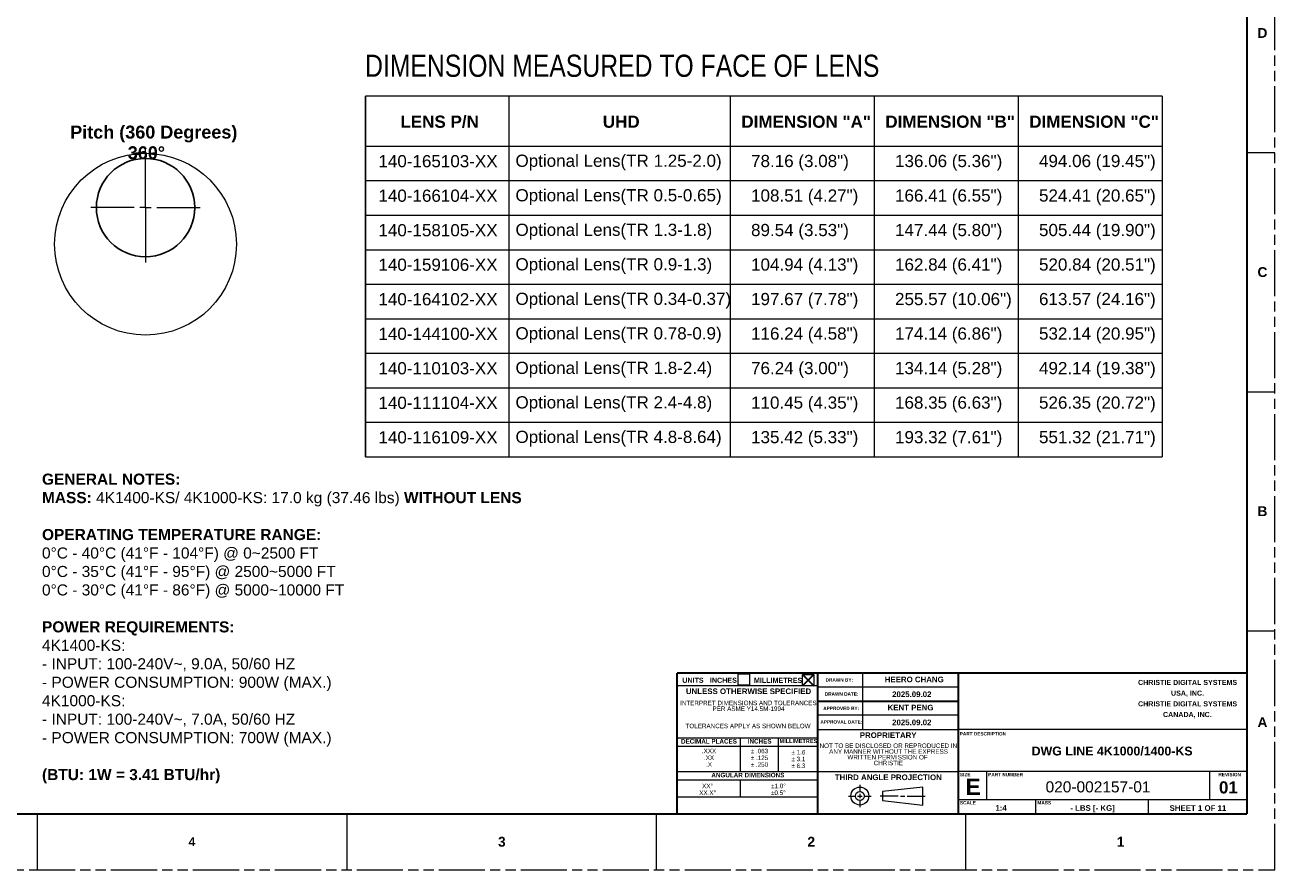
# Model space of a CAD drawing. Header units: millimetres. Extents: x 3925 to 5043, y -86 to 778.
# Tile 201 of 256: x 4478 to 5043, y -86 to 295. Entities that reach past the tile are written whole.
import ezdxf

# ---------------------------------------------------------------- set-up
doc = ezdxf.new("R2010")
doc.units = ezdxf.units.MM
doc.header["$LTSCALE"] = 46.255
doc.linetypes.add('CENTERX2', pattern=[20.32, 12.7, -2.54, 2.54, -2.54])
doc.linetypes.add('PHANTOM', pattern=[0.8, 0.45, -0.05, 0.1, -0.05, 0.1, -0.05])
doc.layers.get('0').update_dxf_attribs({"linetype": 'CONTINUOUS'})
doc.styles.add('SLDTEXTSTYLE0', font='arialbd.ttf', dxfattribs={"height": 5.5})
doc.styles.add('SLDTEXTSTYLE2', font='arial.ttf')
doc.styles.add('SLDTEXTSTYLE4', font='arial.ttf')
doc.styles.get("Standard").update_dxf_attribs({"font": 'txt', "width": 0.7})

# ---------------------------------------------------------------- blocks, each defined once
blk = doc.blocks.new('SW_NOTE_1')
at = {"color": 0, "linetype": 'Continuous', "lineweight": 0, "char_height": 2.286, "attachment_point": 2, "style": 'SLDTEXTSTYLE0'}
for s, insert in [('CHRISTIE DIGITAL SYSTEMS', (21.65, 2.95)), ('USA, INC.', (21.61, -1.88)), ('CHRISTIE DIGITAL SYSTEMS', (21.65, -6.71)), ('CANADA, INC.', (21.54, -11.53))]:
    blk.add_mtext(s, dxfattribs=dict(at, insert=insert))
blk = doc.blocks.new('SW_NOTE_2')
at = {"color": 0, "linetype": 'Continuous', "lineweight": 0, "char_height": 2.032, "attachment_point": 2, "style": 'SLDTEXTSTYLE2'}
for s, insert in [('NOT TO BE DISCLOSED OR REPRODUCED IN', (26.92, 2.62)), ('ANY MANNER WITHOUT THE EXPRESS', (27.01, 0.02)), ('WRITTEN PERMISSION OF', (26.57, -2.57)), ('CHRISTIE', (26.91, -5.17))]:
    blk.add_mtext(s, dxfattribs=dict(at, insert=insert))
blk = doc.blocks.new('SW_NOTE_3')
at = {"color": 0, "linetype": 'Continuous', "lineweight": 0, "char_height": 2.032, "attachment_point": 2, "style": 'SLDTEXTSTYLE2'}
for s, insert in [('.XXX', (3.14, 2.62)), ('.XX', (3.14, -0.43)), ('.X', (3.13, -3.48))]:
    blk.add_mtext(s, dxfattribs=dict(at, insert=insert))
blk = doc.blocks.new('SW_NOTE_4')
at = {"color": 0, "linetype": 'Continuous', "lineweight": 0, "char_height": 2.032, "attachment_point": 2, "style": 'SLDTEXTSTYLE2'}
for s, insert in [('± .063', (3.78, 2.62)), ('± .250', (3.77, -3.48)), ('± .125', (3.81, -0.43))]:
    blk.add_mtext(s, dxfattribs=dict(at, insert=insert))
blk = doc.blocks.new('SW_NOTE_5')
at = {"color": 0, "linetype": 'Continuous', "lineweight": 0, "char_height": 2.032, "attachment_point": 2, "style": 'SLDTEXTSTYLE4'}
for s, insert in [('± 1.6', (3.02, 2.62)), ('± 6.3', (2.98, -3.48)), ('± 3.1', (3.01, -0.43))]:
    blk.add_mtext(s, dxfattribs=dict(at, insert=insert))
blk = doc.blocks.new('SW_NOTE_6')
at = {"color": 0, "linetype": 'Continuous', "lineweight": 0, "char_height": 2.032, "attachment_point": 2, "style": 'SLDTEXTSTYLE2'}
for s, insert in [('XX°', (2.38, 2.62)), ('XX.X°', (2.41, -0.43))]:
    blk.add_mtext(s, dxfattribs=dict(at, insert=insert))
blk = doc.blocks.new('SW_NOTE_7')
at = {"color": 0, "linetype": 'Continuous', "lineweight": 0, "char_height": 2.032, "attachment_point": 2, "style": 'SLDTEXTSTYLE2'}
for s, insert in [('±1.0°', (3.17, 2.62)), ('±0.5°', (3.14, -0.43))]:
    blk.add_mtext(s, dxfattribs=dict(at, insert=insert))
blk = doc.blocks.new('SW_NOTE_8')
at = {"color": 0, "linetype": 'Continuous', "lineweight": 0, "char_height": 2.032, "attachment_point": 2, "style": 'SLDTEXTSTYLE2'}
for s, insert in [('INTERPRET DIMENSIONS AND TOLERANCES', (26.42, 2.62)), ('PER ASME Y14.5M-1994', (26.48, 0.02)), ('TOLERANCES APPLY AS SHOWN BELOW', (26.29, -7.77))]:
    blk.add_mtext(s, dxfattribs=dict(at, insert=insert))
blk = doc.blocks.new('SW_CENTERMARKSYMBOL_1')
at = {"color": 0, "linetype": 'Continuous', "lineweight": 0}
for p, q in [((0, 5.08), (0, 26.98)), ((-5.08, 0), (-24.73, 0)), ((0, 0), (-2.54, 0)), ((0, 0), (0, 2.54)), ((0, 0), (0, -2.54)), ((0, 0), (2.54, 0)), ((5.08, 0), (24.73, 0)), ((0, -5.08), (0, -24.73))]:
    blk.add_line(p, q, dxfattribs=at)
blk = doc.blocks.new('SW_ANGULAR_DIMENSION_1')
at = {"color": 0, "linetype": 'Continuous', "lineweight": 0}
blk.add_line((8.02, -18.58), (8.02, 5.94), dxfattribs=at)
blk.add_circle((8.02, -36.7), 41.04, dxfattribs=at)
blk.add_circle((8.02, -36.7), 41.04, dxfattribs=at)
for points in [[(8.02, 4.34), (3.41, 4.85), (3.5, 3.32)], [(8.02, 4.34), (12.54, 3.32), (12.63, 4.85)]]:
    blk.add_solid(points, dxfattribs=at)
at = {"color": 0, "linetype": 'Continuous', "lineweight": 0, "insert": (0, 7.5), "char_height": 5.821, "attachment_point": 1, "style": 'SLDTEXTSTYLE0'}
blk.add_mtext('360°', dxfattribs=at)

msp = doc.modelspace()

# ---------------------------------------------------------------- linework, layer by layer
at = {"color": 7, "linetype": 'PHANTOM', "lineweight": 0}
for p, q in [((5042.5114, -86.0394), (5042.5114, 777.5606)), ((3924.9114, -86.0394), (5042.5114, -86.0394))]:
    msp.add_line(p, q, dxfattribs=at)
at = {"color": 7, "linetype": 'Continuous', "lineweight": 30}
for p, q in [((5029.8114, 752.1606), (5029.8114, -60.6394)), ((4836.1364, 2.8606), (4772.6364, 2.8606)), ((4772.6364, -60.6394), (4772.6364, 2.8606)), ((4829.1687, 2.2256), (4834.2487, -2.8544)), ((4834.2487, 2.2256), (4829.1687, -2.8544)), ((4899.6364, 2.8606), (4836.1364, 2.8606)), ((4836.1364, -60.6394), (4836.1364, 2.8606)), ((5029.8114, 2.8606), (4899.6364, 2.8606)), ((4899.6364, -60.6394), (4899.6364, 2.8606)), ((4836.1364, -9.8394), (4899.6364, -9.8394)), ((3937.6114, -60.6394), (5029.8114, -60.6394))]:
    msp.add_line(p, q, dxfattribs=at)
at = {"color": 0, "linetype": 'Continuous', "lineweight": 0}
for p, q in [((4991.5505, 263.2966), (4631.9229, 263.2966)), ((4696.5505, 263.2966), (4696.5505, 100.5082)), ((4796.5505, 263.2966), (4796.5505, 100.5082)), ((4861.5505, 263.2966), (4861.5505, 100.5082)), ((4926.5505, 263.2966), (4926.5505, 100.5082)), ((4991.5505, 263.2966), (4991.5505, 100.5082)), ((4631.9229, 240.7482), (4991.5505, 240.7482)), ((4631.9229, 225.166), (4991.5505, 225.166)), ((4631.9229, 225.166), (4991.5505, 225.166)), ((4631.9229, 209.5838), (4991.5505, 209.5838)), ((4631.9229, 194.0016), (4991.5505, 194.0016)), ((4631.9229, 178.4193), (4991.5505, 178.4193)), ((4631.9229, 162.8371), (4991.5505, 162.8371)), ((4631.9229, 147.2549), (4991.5505, 147.2549)), ((4631.9229, 131.6727), (4991.5505, 131.6727)), ((4631.9229, 116.0905), (4991.5505, 116.0905)), ((4631.9229, 100.5082), (4991.5505, 100.5082))]:
    msp.add_line(p, q, dxfattribs=at)
msp.add_line((4631.9229, 263.2966), (4631.9229, 100.5082))
at = {"color": 7, "linetype": 'Continuous', "lineweight": 0}
for p, q in [((5029.8114, 237.8106), (5042.5114, 237.8106)), ((5029.8114, 129.8606), (5042.5114, 129.8606)), ((5029.8114, 21.9106), (5042.5114, 21.9106)), ((4772.6364, -60.6394), (4772.6364, 2.8606)), ((4800.125, 2.4464), (4805.205, 2.4464)), ((4800.125, -2.6336), (4800.125, 2.4464)), ((4805.205, 2.4464), (4805.205, -2.6336)), ((4829.1687, 2.2256), (4834.2487, 2.2256)), ((4829.1687, -2.8544), (4829.1687, 2.2256)), ((4834.2487, 2.2256), (4834.2487, -2.8544)), ((4836.1364, -60.6394), (4836.1364, 2.8606)), ((4856.4564, -22.5394), (4856.4564, 2.8606)), ((4899.6364, -60.6394), (4899.6364, 2.8606)), ((5029.8114, -60.6394), (5029.8114, 2.8606)), ((4836.1364, -2.8544), (4772.6364, -2.8544)), ((4805.205, -2.6336), (4800.125, -2.6336)), ((4834.2487, -2.8544), (4829.1687, -2.8544)), ((4899.6364, -3.4894), (4836.1364, -3.4894)), ((4899.6364, -9.8394), (4836.1364, -9.8394)), ((4899.6364, -16.1894), (4836.1364, -16.1894)), ((4899.6364, -16.1894), (4836.1364, -16.1894)), ((4836.1364, -22.5394), (4899.6364, -22.5394)), ((5029.8114, -22.5394), (4899.6364, -22.5394)), ((4772.6364, -26.3494), (4836.1364, -26.3494)), ((4801.2114, -41.5894), (4801.2114, -26.3494)), ((4818.3564, -41.5894), (4818.3564, -26.3494)), ((4772.6364, -30.1594), (4836.1364, -30.1594)), ((4772.6364, -41.5894), (4836.1364, -41.5894)), ((4836.1364, -41.5894), (4899.6364, -41.5894)), ((5029.8114, -41.5894), (4899.6364, -41.5894)), ((4912.3364, -54.2894), (4912.3364, -41.5894)), ((5013.1114, -54.2894), (5013.1114, -41.5894)), ((4772.6364, -45.3994), (4836.1364, -45.3994)), ((4801.2114, -53.0194), (4801.2114, -45.3994)), ((4855.0717, -47.5584), (4855.0717, -50.6064)), ((4883.5197, -48.5744), (4865.2317, -50.6064)), ((4865.2317, -50.6064), (4865.2317, -54.6704)), ((4883.5197, -56.7024), (4883.5197, -48.5744)), ((4772.6364, -53.0194), (4836.1364, -53.0194)), ((4849.9917, -52.6384), (4853.0397, -52.6384)), ((4854.0557, -52.6384), (4856.0877, -52.6384)), ((4855.0717, -51.6224), (4855.0717, -53.6544)), ((4855.0717, -54.6704), (4855.0717, -57.7184)), ((4857.1037, -52.6384), (4860.1517, -52.6384)), ((4872.3437, -52.6384), (4864.2157, -52.6384)), ((4865.2317, -54.6704), (4883.5197, -56.7024)), ((4873.3597, -52.6384), (4875.3917, -52.6384)), ((4876.4077, -52.6384), (4884.5357, -52.6384)), ((5029.8114, -54.2894), (4899.6364, -54.2894)), ((4934.5614, -60.6394), (4934.5614, -54.2894)), ((4985.3614, -60.6394), (4985.3614, -54.2894)), ((4483.7114, -60.6394), (4483.7114, -86.0394)), ((4623.4114, -60.6394), (4623.4114, -86.0394)), ((4709.1364, -60.6394), (4772.6364, -60.6394)), ((4763.1114, -60.6394), (4763.1114, -86.0394)), ((4836.1364, -60.6394), (4772.6364, -60.6394)), ((4899.6364, -60.6394), (4836.1364, -60.6394)), ((5029.8114, -60.6394), (4899.6364, -60.6394)), ((4902.8114, -60.6394), (4902.8114, -86.0394))]:
    msp.add_line(p, q, dxfattribs=at)
at = {"color": 7, "linetype": 'CENTERX2', "lineweight": 0}
msp.add_line((4532.5633, 213), (4532.5633, 204.6847), dxfattribs=at)
msp.add_circle((4532.5633, 213), 22.1901)
at = {"color": 7, "linetype": 'Continuous', "lineweight": 0}
for radius in [4.064, 2.032]:
    msp.add_circle((4855.0717, -52.6384), radius, dxfattribs=at)

# ---------------------------------------------------------------- block references
for name, p in [('SW_ANGULAR_DIMENSION_1', (4524.5435, 233.1761)), ('SW_CENTERMARKSYMBOL_1', (4532.5633, 213)), ('SW_NOTE_1', (4981.4059, -3.1702)), ('SW_NOTE_8', (4778.308, -12.2276)), ('SW_NOTE_3', (4783.8437, -33.8909)), ('SW_NOTE_4', (4805.9653, -33.9392)), ('SW_NOTE_5', (4824.3322, -34.484)), ('SW_NOTE_2', (4841.0258, -31.5393)), ('SW_NOTE_6', (4783.9517, -49.7062)), ('SW_NOTE_7', (4815.1433, -49.7029))]:
    msp.add_blockref(name, p, dxfattribs=at)

# ---------------------------------------------------------------- texts
at = {"color": 7, "linetype": 'Continuous', "lineweight": 0, "style": 'SLDTEXTSTYLE0'}
for s, insert, char_height, attachment_point in [('D', (5034.6057, 294.0583), 4.445, 1), ('C', (5034.6057, 186.1083), 4.445, 1), ('B', (5034.6057, 78.1583), 4.445, 1), ('UNITS', (4774.9179, 0.7649), 2.3, 1), ('INCHES', (4787.4016, 0.7649), 2.3, 1), ('MILLIMETRES', (4807.2794, 0.7169), 2.3, 1), ('DRAWN BY:', (4839.5992, 0.5397), 1.524, 1), ('UNLESS OTHERWISE SPECIFIED', (4804.8264, -4.0767), 2.54, 2), ('DRAWN DATE:', (4839.238, -5.8303), 1.524, 1), ('APPROVED BY:', (4838.5522, -12.3124), 1.524, 1), ('APPROVAL DATE:', (4837.2466, -18.4278), 1.524, 1), ('A', (5034.6057, -17.0917), 4.445, 1), ('DECIMAL PLACES', (4786.9604, -26.9427), 2.032, 2), ('INCHES', (4809.8271, -26.9141), 2.032, 2), ('MILLIMETRES', (4827.323, -26.9477), 1.8, 2), ('PROPRIETARY', (4867.8569, -23.9117), 2.54, 2), ('PART DESCRIPTION', (4900.17, -23.7902), 1.524, 1), ('ANGULAR DIMENSIONS', (4804.5221, -42.1755), 2.032, 2), ('THIRD ANGLE PROJECTION', (4867.9288, -42.9235), 2.54, 2), ('SIZE', (4900.2768, -42.203), 1.524, 1), ('E', (4906.2413, -44.8235), 7.366, 2), ('PART NUMBER', (4913.0143, -42.2236), 1.524, 1), ('REVISION', (5016.9772, -42.2236), 1.524, 1), ('01', (5021.4765, -46), 5.5, 2), ('SCALE', (4900.2483, -54.9098), 1.524, 1), ('MASS', (4935.2517, -54.9057), 1.524, 1), ('1:4', (4918.8209, -56.7675), 2.54, 2), ('- LBS [- KG]', (4960.1258, -56.7757), 2.54, 2), ('SHEET 1 OF 11', (5007.7378, -56.8023), 2.54, 2), ('4', (4551.9739, -71.3102), 3.9688, 1), ('3', (4691.7057, -71.0667), 4.445, 1), ('2', (4831.4057, -71.0667), 4.445, 1), ('1', (4971.1057, -71.0667), 4.445, 1)]:
    msp.add_mtext(s, dxfattribs=dict(at, insert=insert, char_height=char_height, attachment_point=attachment_point))
at = {"insert": (4631.6806, 282.0373), "char_height": 10, "attachment_point": 1}
msp.add_mtext('{\\fArial|b0|i0|c136|p34;\\W0.8;DIMENSION MEASURED TO FACE OF LENS}', dxfattribs=at)
at = {"color": 0, "linetype": 'Continuous', "lineweight": 0, "attachment_point": 1}
for s, insert, char_height, style in [('LENS P/N', (4647.6366, 254.5387), 5.5, 'SLDTEXTSTYLE0'), ('UHD', (4739.0169, 254.5387), 5.5, 'SLDTEXTSTYLE0'), ('DIMENSION "A"', (4801.5728, 254.5387), 5.5, 'SLDTEXTSTYLE0'), ('DIMENSION "B"', (4866.5728, 254.5387), 5.5, 'SLDTEXTSTYLE0'), ('DIMENSION "C"', (4931.5728, 254.5387), 5.5, 'SLDTEXTSTYLE0'), ('Optional Lens(TR 1.25-2.0)', (4699.5945, 236.9025), 5.5, 'SLDTEXTSTYLE2'), ('{\\fArial|b0|i0|c0|p34;78.16 (3.08")}', (4805.9591, 236.7908), 5.5, 'SLDTEXTSTYLE0'), ('{\\fArial|b0|i0|c0|p34;136.06 (5.36")}', (4870.9591, 236.7908), 5.5, 'SLDTEXTSTYLE0'), ('{\\fArial|b0|i0|c0|p34;494.06 (19.45")}', (4935.9591, 236.7908), 5.5, 'SLDTEXTSTYLE0'), ('140-165103-XX  ', (4637.7117, 236.7052), 5.5, 'SLDTEXTSTYLE2'), ('140-166104-XX', (4637.7117, 221.123), 5.5, 'SLDTEXTSTYLE2'), ('Optional Lens(TR 0.5-0.65)', (4699.5945, 221.3202), 5.5, 'SLDTEXTSTYLE2'), ('{\\fArial|b0|i0|c0|p34;108.51 (4.27")}', (4805.9591, 221.2086), 5.5, 'SLDTEXTSTYLE0'), ('{\\fArial|b0|i0|c0|p34;166.41 (6.55")}', (4870.9591, 221.2086), 5.5, 'SLDTEXTSTYLE0'), ('{\\fArial|b0|i0|c0|p34;524.41 (20.65")}', (4935.9591, 221.2086), 5.5, 'SLDTEXTSTYLE0'), ('140-158105-XX', (4637.7117, 205.5407), 5.5, 'SLDTEXTSTYLE2'), ('Optional Lens(TR 1.3-1.8)', (4699.5945, 205.738), 5.5, 'SLDTEXTSTYLE2'), ('{\\fArial|b0|i0|c0|p34;89.54 (3.53")}', (4805.9591, 205.6264), 5.5, 'SLDTEXTSTYLE0'), ('{\\fArial|b0|i0|c0|p34;147.44 (5.80")}', (4870.9591, 205.6264), 5.5, 'SLDTEXTSTYLE0'), ('{\\fArial|b0|i0|c0|p34;505.44 (19.90")}', (4935.9591, 205.6264), 5.5, 'SLDTEXTSTYLE0'), ('140-159106-XX', (4637.7117, 189.9585), 5.5, 'SLDTEXTSTYLE2'), ('Optional Lens(TR 0.9-1.3)', (4699.5945, 190.1558), 5.5, 'SLDTEXTSTYLE2'), ('{\\fArial|b0|i0|c0|p34;104.94 (4.13")}', (4805.9591, 190.0442), 5.5, 'SLDTEXTSTYLE0'), ('{\\fArial|b0|i0|c0|p34;162.84 (6.41")}', (4870.9591, 190.0442), 5.5, 'SLDTEXTSTYLE0'), ('{\\fArial|b0|i0|c0|p34;520.84 (20.51")}', (4935.9591, 190.0442), 5.5, 'SLDTEXTSTYLE0'), ('Optional Lens(TR 0.34-0.37)', (4699.5945, 174.5736), 5.5, 'SLDTEXTSTYLE2'), ('{\\fArial|b0|i0|c0|p34;197.67 (7.78")}', (4805.9591, 174.4619), 5.5, 'SLDTEXTSTYLE0'), ('{\\fArial|b0|i0|c0|p34;255.57 (10.06")}', (4870.9591, 174.4619), 5.5, 'SLDTEXTSTYLE0'), ('{\\fArial|b0|i0|c0|p34;613.57 (24.16")}', (4935.9591, 174.4619), 5.5, 'SLDTEXTSTYLE0'), ('140-164102-XX ', (4637.7117, 174.3763), 5.5, 'SLDTEXTSTYLE2'), ('140-144100-XX', (4637.7117, 158.7941), 5.5, 'SLDTEXTSTYLE2'), ('Optional Lens(TR 0.78-0.9)', (4699.5945, 158.9913), 5.5, 'SLDTEXTSTYLE2'), ('{\\fArial|b0|i0|c0|p34;116.24 (4.58")}', (4805.9591, 158.8797), 5.5, 'SLDTEXTSTYLE0'), ('{\\fArial|b0|i0|c0|p34;174.14 (6.86")}', (4870.9591, 158.8797), 5.5, 'SLDTEXTSTYLE0'), ('{\\fArial|b0|i0|c0|p34;532.14 (20.95")}', (4935.9591, 158.8797), 5.5, 'SLDTEXTSTYLE0'), ('140-110103-XX  ', (4637.7117, 143.2119), 5.5, 'SLDTEXTSTYLE2'), ('Optional Lens(TR 1.8-2.4)', (4699.5945, 143.4091), 5.5, 'SLDTEXTSTYLE2'), ('{\\fArial|b0|i0|c0|p34;76.24 (3.00")}', (4805.9591, 143.2975), 5.5, 'SLDTEXTSTYLE0'), ('{\\fArial|b0|i0|c0|p34;134.14 (5.28")}', (4870.9591, 143.2975), 5.5, 'SLDTEXTSTYLE0'), ('{\\fArial|b0|i0|c0|p34;492.14 (19.38")}', (4935.9591, 143.2975), 5.5, 'SLDTEXTSTYLE0'), ('140-111104-XX', (4637.7117, 127.6296), 5.5, 'SLDTEXTSTYLE2'), ('Optional Lens(TR 2.4-4.8)', (4699.5945, 127.8269), 5.5, 'SLDTEXTSTYLE2'), ('{\\fArial|b0|i0|c0|p34;110.45 (4.35")}', (4805.9591, 127.7153), 5.5, 'SLDTEXTSTYLE0'), ('{\\fArial|b0|i0|c0|p34;168.35 (6.63")}', (4870.9591, 127.7153), 5.5, 'SLDTEXTSTYLE0'), ('{\\fArial|b0|i0|c0|p34;526.35 (20.72")}', (4935.9591, 127.7153), 5.5, 'SLDTEXTSTYLE0'), ('Optional Lens(TR 4.8-8.64)', (4699.5945, 112.2447), 5.5, 'SLDTEXTSTYLE2'), ('140-116109-XX', (4637.7117, 112.0474), 5.5, 'SLDTEXTSTYLE2'), ('{\\fArial|b0|i0|c0|p34;135.42 (5.33")}', (4805.9591, 112.133), 5.5, 'SLDTEXTSTYLE0'), ('{\\fArial|b0|i0|c0|p34;193.32 (7.61")}', (4870.9591, 112.133), 5.5, 'SLDTEXTSTYLE0'), ('{\\fArial|b0|i0|c0|p34;551.32 (21.71")}', (4935.9591, 112.133), 5.5, 'SLDTEXTSTYLE0'), ('GENERAL NOTES:\\PMASS: {\\fArial|b0|i0|c136|p34;4K\\fArial|b0|i0|c0|p34;1400-KS\\fArial|b0|i0|c136|p34;/ 4K\\fArial|b0|i0|c0|p34;1000-KS\\fArial|b0|i0|c136|p34;:\\fArial|b0|i0|c0|p34; 17.0\\fArial|b0|i0|c136|p34; kg (3\\fArial|b0|i0|c0|p34;7.46\\fArial|b0|i0|c136|p34; lbs)} WITHOUT LENS\\P\\POPERATING TEMPERATURE RANGE:\\P{\\fArial|b0|i0|c136|p34;0°C - 40°C (41°F - 104°F) @ 0~2500 FT\\P0°C - 35°C (41°F - 95°F) @ 2500~5000 FT\\P0°C - 30°C (41°F - 86°F) @ 5000~10000 FT}\\P\\PPOWER REQUIREMENTS:\\P{\\fArial|b0|i0|c136|p34;4K\\fArial|b0|i0|c0|p34;1400-KS\\fArial|b0|i0|c136|p34;:\\P- INPUT: 100-240V~, \\fArial|b0|i0|c0|p34;9.0\\fArial|b0|i0|c136|p34;A, 50/60 HZ\\P- POWER CONSUMPTION: \\fArial|b0|i0|c0|p34;900\\fArial|b0|i0|c136|p34;W (MAX.)\\fArial|b0|i0|c0|p34;\\P\\fArial|b0|i0|c136|p34;4K\\fArial|b0|i0|c0|p34;1000-KS\\fArial|b0|i0|c136|p34;:\\P- INPUT: 100-240V~, \\fArial|b0|i0|c0|p34;7.0\\fArial|b0|i0|c136|p34;A, 50/60 HZ\\P- POWER CONSUMPTION: \\fArial|b0|i0|c0|p34;700\\fArial|b0|i0|c136|p34;W (MAX.)\\P}\\P(BTU: 1W = 3.41 BTU/hr)', (4485.8158, 92.9069), 5, 'SLDTEXTSTYLE0'), ('HEERO CHANG', (4866.3306, 1.2494), 2.54, 'SLDTEXTSTYLE0'), ('2025.09.02', (4869.6451, -5.4394), 2.54, 'SLDTEXTSTYLE0'), ('KENT PENG', (4867.6081, -11.4506), 2.54, 'SLDTEXTSTYLE0'), ('2025.09.02', (4869.6451, -18.1394), 2.54, 'SLDTEXTSTYLE0')]:
    msp.add_mtext(s, dxfattribs=dict(at, insert=insert, char_height=char_height, style=style))
at = {"color": 2, "linetype": 'Continuous', "lineweight": 0, "insert": (4498.5633, 250), "char_height": 5.820833, "attachment_point": 1, "style": 'SLDTEXTSTYLE0'}
msp.add_mtext('Pitch (360 Degrees)', dxfattribs=at)
at = {"color": 7, "linetype": 'Continuous', "lineweight": 0, "attachment_point": 2}
for s, insert, char_height, width, style in [('DWG LINE 4K1000/{\\C0;1400-KS}', (4968.9735, -30.3317), 4, 115.906621, 'SLDTEXTSTYLE0'), ('{\\H0.83333x;020-002157-01}', (4962.6142, -46), 6, 47.155402, 'SLDTEXTSTYLE2')]:
    msp.add_mtext(s, dxfattribs=dict(at, insert=insert, char_height=char_height, width=width, style=style))

doc.saveas('drawing.dxf')
